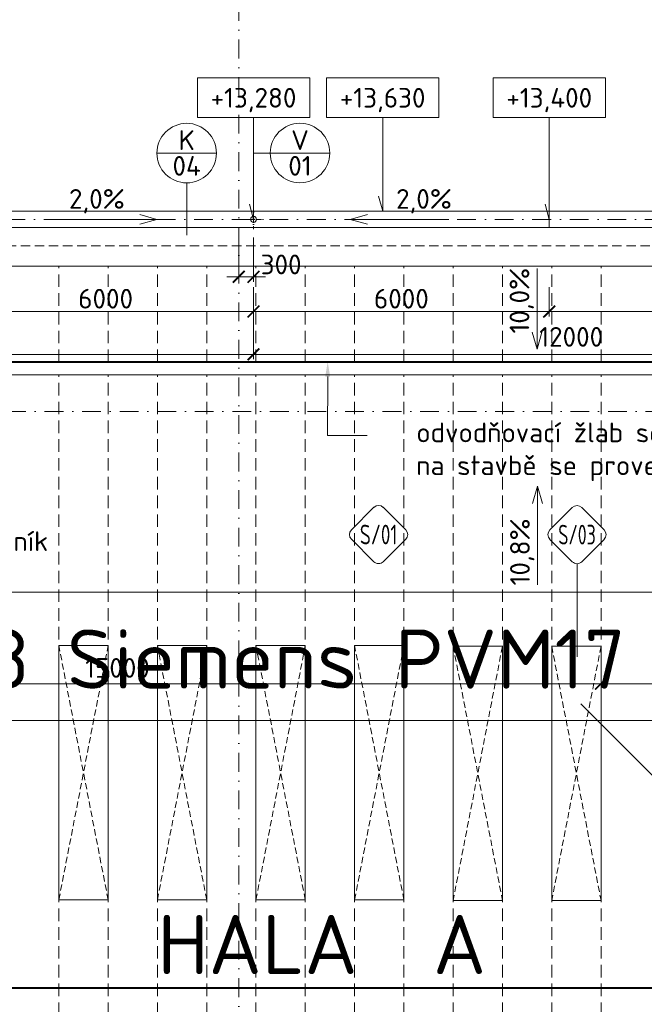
# Model space of a CAD drawing. Header units: millimetres. Extents: x 5450 to 1919026, y -34905 to 130825.
# Tile 75 of 154: x 93343 to 106015, y 41538 to 61523. Entities that reach past the tile are written whole.
import ezdxf
from ezdxf import colors
from ezdxf.entities.mleader import LeaderData, LeaderLine
from ezdxf.enums import TextEntityAlignment as Align
from ezdxf.math import Vec2, Vec3

# ---------------------------------------------------------------- set-up
doc = ezdxf.new("R2010")
doc.units = ezdxf.units.MM
for name, pattern in [('CENTERX2', [101.6, 63.5, -12.7, 12.7, -12.7]), ('DASHDOT', [25.4, 12.7, -6.35, 0, -6.35]), ('ČÁRKOVANÁ', [19.05, 12.7, -6.35])]:
    doc.linetypes.add(name, pattern=pattern)
doc.layers.get('Defpoints').update_dxf_attribs({"color": 8})
for name, color, linetype, lineweight in [('____OK_NWT', 4, 'Continuous', 9), ('___FVE_návrh var.2', 6, 'Continuous', 5), ('A99_N_kce-pohl', 1, 'Continuous', 9), ('A99_N_koty-200', 5, 'Continuous', 5), ('A99_N_koty-vysk', 160, 'Continuous', 5), ('A99_N_txt-popis-200', 240, 'Continuous', 5), ('A99_N_txt-popis-50', 240, 'Continuous', 9), ('A99_N_znaceni 200', 5, 'Continuous', 5), ('A99_S_osy', 1, 'CENTERX2', 5)]:
    doc.layers.add(name, color=color, linetype=linetype, lineweight=lineweight)
doc.styles.add('A99_kota', font='isocpeur.ttf', dxfattribs={"height": 2})
doc.styles.add('A99_popis', font='isocpeur.ttf')
doc.styles.add('ad_popis 100', font='isocpeur.ttf', dxfattribs={"height": 200})
doc.dimstyles.new('A99_kota_200 new', dxfattribs={"dimscale": 200, "dimtxt": 2, "dimasz": 1.2, "dimexe": 0.5, "dimexo": 1.5, "dimgap": 0.3, "dimtad": 1, "dimdec": 0, "dimzin": 3, "dimdsep": 46, "dimtxsty": 'A99_kota', "dimblk": 'ARCHTICK', "dimcen": 2.5, "dimazin": 2, "dimtfac": 0.75, "dimtdec": 0, "dimtmove": 2, "dimatfit": 0, "dimfxl": 4, "dimfxlon": 1, "dimtolj": 1, "dimtzin": 0, "dimlwd": 5, "dimlwe": 5, "dimarcsym": 0})

# ---------------------------------------------------------------- blocks, each defined once
blk = doc.blocks.new('*U20')
at = {"color": 0, "linetype": 'ByBlock'}
for p, q in [((5.7, -4), (5.7, -14.35)), ((5.7, -14.35), (5.286, -12.805))]:
    blk.add_line(p, q, dxfattribs=at)
blk.add_lwpolyline([(0, -4), (11.4, -4), (11.4, 0), (0, 0)], close=True, dxfattribs=at)
at = {"color": 0, "linetype": 'ByBlock', "style": 'A99_kota'}
for tag, p in [('VYSKA', (5.7, -2.241)), ('VYSKA_POPIS1', (5.7, -6.041)), ('VYSKA_POPIS2', (5.9, -9.541)), ('VYSKA_POPIS3', (5.9, -13.041))]:
    blk.add_attdef(tag, text='', height=2, dxfattribs=at).set_placement(p, align=Align.MIDDLE)
blk = doc.blocks.new('*U14')
at = {"color": 0, "linetype": 'ByBlock'}
blk.add_line((-3.02, 0), (3.02, 0), dxfattribs=at)
blk.add_circle((0, 0), 3.02, dxfattribs=at)
at = {"color": 0, "linetype": 'ByBlock', "style": 'A99_popis'}
for tag, p in [('KATEGORIE', (0, 1.31)), ('PRVEK', (0, -1.298))]:
    blk.add_attdef(tag, text='', height=2, dxfattribs=at).set_placement(p, align=Align.MIDDLE_CENTER)
blk = doc.blocks.new('*U25')
at = {"color": 0}
for p, q in [((-0.72, 4.14), (-4.15, 0.71)), ((4.14, 0.71), (0.71, 4.14)), ((-4.15, -0.72), (-0.72, -4.15)), ((0.71, -4.15), (4.14, -0.72))]:
    blk.add_line(p, q, dxfattribs=at)
for centre, start, end in [((0, 3.42), 45, 135), ((-3.43, 0), 135, 225), ((3.42, 0), 315, 45), ((0, -3.43), 225, 315)]:
    blk.add_arc(centre, 1.01, start, end, dxfattribs=at)
at = {"color": 0, "linetype": 'ByBlock', "style": 'A99_popis', "width": 0.953108}
blk.add_attdef('SKLADBA', text='', height=3, rotation=0.0103, dxfattribs=at).set_placement((-2.86, -1.51), (2.86, -1.5), align=Align.FIT)
blk = doc.blocks.new('*U29')
at = {"color": 0}
for p, q in [((-0.72, 4.14), (-4.15, 0.71)), ((4.14, 0.71), (0.71, 4.14)), ((-4.15, -0.72), (-0.72, -4.15)), ((0.71, -4.15), (4.14, -0.72)), ((0, -4.45), (0, -18.59))]:
    blk.add_line(p, q, dxfattribs=at)
for centre, start, end in [((0, 3.42), 45, 135), ((-3.43, 0), 135, 225), ((3.42, 0), 315, 45), ((0, -3.43), 225, 315)]:
    blk.add_arc(centre, 1.01, start, end, dxfattribs=at)
at = {"color": 0, "linetype": 'ByBlock', "style": 'A99_popis', "width": 0.953108}
blk.add_attdef('SKLADBA', text='', height=3, rotation=0.0103, dxfattribs=at).set_placement((-2.86, -1.51), (2.86, -1.5), align=Align.FIT)
blk = doc.blocks.new('*U34')
at = {"color": 0, "linetype": 'ByBlock'}
for p, q in [((5.7, -4), (5.7, -13.525)), ((5.7, -13.525), (5.286, -11.98))]:
    blk.add_line(p, q, dxfattribs=at)
blk.add_lwpolyline([(0, -4), (11.4, -4), (11.4, 0), (0, 0)], close=True, dxfattribs=at)
at = {"color": 0, "linetype": 'ByBlock', "style": 'A99_kota'}
for tag, p in [('VYSKA', (5.7, -2.241)), ('VYSKA_POPIS1', (5.7, -6.041)), ('VYSKA_POPIS2', (5.9, -9.541)), ('VYSKA_POPIS3', (5.9, -13.041))]:
    blk.add_attdef(tag, text='', height=2, dxfattribs=at).set_placement(p, align=Align.MIDDLE)
blk = doc.blocks.new('_ArchTick')
at = {"color": 0, "linetype": 'ByBlock', "const_width": 0.15}
blk.add_lwpolyline([(-0.5, -0.5), (0.5, 0.5)], dxfattribs=at)
blk = doc.blocks.new('*D1497')
at = {"layer": 'A99_N_koty-200', "color": 0, "linetype": 'Continuous', "lineweight": 5, "transparency": 16777216}
for p, q in [((97787, 57105), (97787, 56205)), ((98087, 57105), (98087, 56205)), ((97787, 56305), (97547, 56305)), ((97787, 56305), (98087, 56305)), ((98087, 56305), (98327, 56305))]:
    blk.add_line(p, q, dxfattribs=at)
at = {"layer": 'Defpoints', "color": 0, "linetype": 'Continuous', "lineweight": 18, "transparency": 16777216}
for p in [(97787, 57470), (98087, 57470), (98087, 56305)]:
    blk.add_point(p, dxfattribs=at)
at = {"layer": 'A99_N_koty-200', "color": 0, "linetype": 'Continuous', "lineweight": 5, "transparency": 16777216, "xscale": 240, "yscale": 240, "zscale": 240}
blk.add_blockref('_ArchTick', (97787, 56305), dxfattribs=at)
at = {"layer": 'A99_N_koty-200', "color": 0, "linetype": 'Continuous', "lineweight": 5, "transparency": 16777216, "xscale": 240, "yscale": 240, "zscale": 240, "rotation": 180}
blk.add_blockref('_ArchTick', (98087, 56305), dxfattribs=at)
at = {"layer": 'A99_N_koty-200', "color": 0, "linetype": 'Continuous', "transparency": 16777216, "insert": (98647, 56555), "char_height": 400, "attachment_point": 5, "style": 'A99_kota'}
blk.add_mtext('\\A1;300', dxfattribs=at)
blk = doc.blocks.new('*D1499')
at = {"layer": 'A99_N_koty-200', "color": 0, "linetype": 'Continuous', "lineweight": 5, "transparency": 16777216}
for p, q in [((98087, 55530), (98087, 54630)), ((110087, 55530), (110087, 54630)), ((98087, 54730), (110087, 54730))]:
    blk.add_line(p, q, dxfattribs=at)
at = {"layer": 'Defpoints', "color": 0, "linetype": 'Continuous', "lineweight": 18, "transparency": 16777216}
for p in [(98087, 57470), (110087, 57005), (110087, 54730)]:
    blk.add_point(p, dxfattribs=at)
at = {"layer": 'A99_N_koty-200', "color": 0, "linetype": 'Continuous', "lineweight": 5, "transparency": 16777216, "xscale": 240, "yscale": 240, "zscale": 240, "rotation": 180}
blk.add_blockref('_ArchTick', (98087, 54730), dxfattribs=at)
at = {"layer": 'A99_N_koty-200', "color": 0, "linetype": 'Continuous', "lineweight": 5, "transparency": 16777216, "xscale": 240, "yscale": 240, "zscale": 240}
blk.add_blockref('_ArchTick', (110087, 54730), dxfattribs=at)
at = {"layer": 'A99_N_koty-200', "color": 0, "linetype": 'Continuous', "transparency": 16777216, "insert": (104532, 55085), "char_height": 400, "attachment_point": 5, "style": 'A99_kota'}
blk.add_mtext('\\A1;12000', dxfattribs=at)
blk = doc.blocks.new('*D1501')
at = {"layer": 'A99_N_koty-200', "color": 0, "linetype": 'Continuous', "lineweight": 5, "transparency": 16777216}
for p, q in [((98087, 56095), (98087, 55500)), ((104087, 56095), (104087, 55500)), ((98087, 55600), (104087, 55600))]:
    blk.add_line(p, q, dxfattribs=at)
at = {"layer": 'Defpoints', "color": 0, "linetype": 'Continuous', "lineweight": 18, "transparency": 16777216}
for p in [(98087, 56395), (104087, 56395), (104087, 55600)]:
    blk.add_point(p, dxfattribs=at)
at = {"layer": 'A99_N_koty-200', "color": 0, "linetype": 'Continuous', "lineweight": 5, "transparency": 16777216, "xscale": 240, "yscale": 240, "zscale": 240, "rotation": 180}
blk.add_blockref('_ArchTick', (98087, 55600), dxfattribs=at)
at = {"layer": 'A99_N_koty-200', "color": 0, "linetype": 'Continuous', "lineweight": 5, "transparency": 16777216, "xscale": 240, "yscale": 240, "zscale": 240}
blk.add_blockref('_ArchTick', (104087, 55600), dxfattribs=at)
at = {"layer": 'A99_N_koty-200', "color": 0, "linetype": 'Continuous', "transparency": 16777216, "insert": (101087, 55860), "char_height": 400, "attachment_point": 5, "style": 'A99_kota'}
blk.add_mtext('\\A1;6000', dxfattribs=at)
blk = doc.blocks.new('*D1503')
at = {"layer": 'A99_N_koty-200', "color": 0, "linetype": 'Continuous', "lineweight": 5, "transparency": 16777216}
for p, q in [((104087, 56095), (104087, 55500)), ((110087, 56095), (110087, 55500)), ((110087, 55600), (104087, 55600))]:
    blk.add_line(p, q, dxfattribs=at)
at = {"layer": 'Defpoints', "color": 0, "linetype": 'Continuous', "lineweight": 18, "transparency": 16777216}
for p in [(104087, 56395), (110087, 56395), (104087, 55600)]:
    blk.add_point(p, dxfattribs=at)
at = {"layer": 'A99_N_koty-200', "color": 0, "linetype": 'Continuous', "lineweight": 5, "transparency": 16777216, "xscale": 240, "yscale": 240, "zscale": 240, "rotation": 180}
blk.add_blockref('_ArchTick', (104087, 55600), dxfattribs=at)
at = {"layer": 'A99_N_koty-200', "color": 0, "linetype": 'Continuous', "lineweight": 5, "transparency": 16777216, "xscale": 240, "yscale": 240, "zscale": 240}
blk.add_blockref('_ArchTick', (110087, 55600), dxfattribs=at)
at = {"layer": 'A99_N_koty-200', "color": 0, "linetype": 'Continuous', "transparency": 16777216, "insert": (107087, 55860), "char_height": 400, "attachment_point": 5, "style": 'A99_kota'}
blk.add_mtext('\\A1;6000', dxfattribs=at)
blk = doc.blocks.new('*D1659')
at = {"layer": 'A99_N_koty-200', "color": 0, "linetype": 'Continuous', "lineweight": 5, "transparency": 16777216}
for p, q in [((86087, 55530), (86087, 54630)), ((98087, 55530), (98087, 54630)), ((86087, 54730), (98087, 54730))]:
    blk.add_line(p, q, dxfattribs=at)
at = {"layer": 'Defpoints', "color": 0, "linetype": 'Continuous', "lineweight": 18, "transparency": 16777216}
for p in [(86087, 57005), (98087, 57005), (98087, 54730)]:
    blk.add_point(p, dxfattribs=at)
at = {"layer": 'A99_N_koty-200', "color": 0, "linetype": 'Continuous', "lineweight": 5, "transparency": 16777216, "xscale": 240, "yscale": 240, "zscale": 240, "rotation": 180}
blk.add_blockref('_ArchTick', (86087, 54730), dxfattribs=at)
at = {"layer": 'A99_N_koty-200', "color": 0, "linetype": 'Continuous', "lineweight": 5, "transparency": 16777216, "xscale": 240, "yscale": 240, "zscale": 240}
blk.add_blockref('_ArchTick', (98087, 54730), dxfattribs=at)
at = {"layer": 'A99_N_koty-200', "color": 0, "linetype": 'Continuous', "transparency": 16777216, "insert": (92087, 54990), "char_height": 400, "attachment_point": 5, "style": 'A99_kota'}
blk.add_mtext('\\A1;12000', dxfattribs=at)
blk = doc.blocks.new('*D1663')
at = {"layer": 'A99_N_koty-200', "color": 0, "linetype": 'Continuous', "lineweight": 5, "transparency": 16777216}
for p, q in [((92087, 56095), (92087, 55500)), ((98087, 56095), (98087, 55500)), ((98087, 55600), (92087, 55600))]:
    blk.add_line(p, q, dxfattribs=at)
at = {"layer": 'Defpoints', "color": 0, "linetype": 'Continuous', "lineweight": 18, "transparency": 16777216}
for p in [(92087, 56395), (98087, 56395), (92087, 55600)]:
    blk.add_point(p, dxfattribs=at)
at = {"layer": 'A99_N_koty-200', "color": 0, "linetype": 'Continuous', "lineweight": 5, "transparency": 16777216, "xscale": 240, "yscale": 240, "zscale": 240, "rotation": 180}
blk.add_blockref('_ArchTick', (92087, 55600), dxfattribs=at)
at = {"layer": 'A99_N_koty-200', "color": 0, "linetype": 'Continuous', "lineweight": 5, "transparency": 16777216, "xscale": 240, "yscale": 240, "zscale": 240}
blk.add_blockref('_ArchTick', (98087, 55600), dxfattribs=at)
at = {"layer": 'A99_N_koty-200', "color": 0, "linetype": 'Continuous', "transparency": 16777216, "insert": (95087, 55860), "char_height": 400, "attachment_point": 5, "style": 'A99_kota'}
blk.add_mtext('\\A1;6000', dxfattribs=at)
blk = doc.blocks.new('*D1665')
at = {"layer": 'A99_N_koty-200', "color": 0, "linetype": 'Continuous', "lineweight": 5, "transparency": 16777216}
for p, q in [((98087, 56095), (98087, 55500)), ((104087, 56095), (104087, 55500)), ((98087, 55600), (104087, 55600))]:
    blk.add_line(p, q, dxfattribs=at)
at = {"layer": 'Defpoints', "color": 0, "linetype": 'Continuous', "lineweight": 18, "transparency": 16777216}
for p in [(98087, 56395), (104087, 56395), (104087, 55600)]:
    blk.add_point(p, dxfattribs=at)
at = {"layer": 'A99_N_koty-200', "color": 0, "linetype": 'Continuous', "lineweight": 5, "transparency": 16777216, "xscale": 240, "yscale": 240, "zscale": 240, "rotation": 180}
blk.add_blockref('_ArchTick', (98087, 55600), dxfattribs=at)
at = {"layer": 'A99_N_koty-200', "color": 0, "linetype": 'Continuous', "lineweight": 5, "transparency": 16777216, "xscale": 240, "yscale": 240, "zscale": 240}
blk.add_blockref('_ArchTick', (104087, 55600), dxfattribs=at)
at = {"layer": 'A99_N_koty-200', "color": 0, "linetype": 'Continuous', "transparency": 16777216, "insert": (101087, 55860), "char_height": 400, "attachment_point": 5, "style": 'A99_kota'}
blk.add_mtext('\\A1;6000', dxfattribs=at)
blk = doc.blocks.new('*D1667')
at = {"layer": 'A99_N_koty-200', "color": 0, "linetype": 'Continuous', "lineweight": 5, "transparency": 16777216}
for p, q in [((104087, 56095), (104087, 55500)), ((110087, 56095), (110087, 55500)), ((110087, 55600), (104087, 55600))]:
    blk.add_line(p, q, dxfattribs=at)
at = {"layer": 'Defpoints', "color": 0, "linetype": 'Continuous', "lineweight": 18, "transparency": 16777216}
for p in [(104087, 56395), (110087, 56395), (104087, 55600)]:
    blk.add_point(p, dxfattribs=at)
at = {"layer": 'A99_N_koty-200', "color": 0, "linetype": 'Continuous', "lineweight": 5, "transparency": 16777216, "xscale": 240, "yscale": 240, "zscale": 240, "rotation": 180}
blk.add_blockref('_ArchTick', (104087, 55600), dxfattribs=at)
at = {"layer": 'A99_N_koty-200', "color": 0, "linetype": 'Continuous', "lineweight": 5, "transparency": 16777216, "xscale": 240, "yscale": 240, "zscale": 240}
blk.add_blockref('_ArchTick', (110087, 55600), dxfattribs=at)
at = {"layer": 'A99_N_koty-200', "color": 0, "linetype": 'Continuous', "transparency": 16777216, "insert": (107087, 55860), "char_height": 400, "attachment_point": 5, "style": 'A99_kota'}
blk.add_mtext('\\A1;6000', dxfattribs=at)
blk = doc.blocks.new('*D1627')
at = {"layer": 'A99_N_koty-200', "color": 0, "linetype": 'Continuous', "lineweight": 5, "transparency": 16777216}
for p, q in [((90137, 48045), (90137, 47945)), ((90137, 48045), (105137, 48045)), ((105137, 48045), (105137, 47945))]:
    blk.add_line(p, q, dxfattribs=at)
at = {"layer": 'Defpoints', "color": 0, "linetype": 'Continuous', "lineweight": 18, "transparency": 16777216}
for p in [(90137, 48045), (105137, 48045), (105137, 48045)]:
    blk.add_point(p, dxfattribs=at)
at = {"layer": 'A99_N_koty-200', "color": 0, "linetype": 'Continuous', "lineweight": 5, "transparency": 16777216, "xscale": 240, "yscale": 240, "zscale": 240, "rotation": 180}
blk.add_blockref('_ArchTick', (90137, 48045), dxfattribs=at)
at = {"layer": 'A99_N_koty-200', "color": 0, "linetype": 'Continuous', "lineweight": 5, "transparency": 16777216, "xscale": 240, "yscale": 240, "zscale": 240}
blk.add_blockref('_ArchTick', (105137, 48045), dxfattribs=at)
at = {"layer": 'A99_N_koty-200', "color": 0, "linetype": 'Continuous', "transparency": 16777216, "insert": (95327, 48365), "char_height": 400, "attachment_point": 5, "style": 'A99_kota'}
blk.add_mtext('\\A1;15000', dxfattribs=at)
blk = doc.blocks.new('*D1679')
at = {"layer": 'A99_N_koty-200', "color": 0, "linetype": 'Continuous', "lineweight": 5, "transparency": 16777216}
for p, q in [((105137, 48045), (105137, 48145)), ((105137, 48045), (110197, 48045)), ((110197, 48045), (110197, 48145))]:
    blk.add_line(p, q, dxfattribs=at)
at = {"layer": 'Defpoints', "color": 0, "linetype": 'Continuous', "lineweight": 18, "transparency": 16777216}
for p in [(105137, 48045), (110197, 48045), (110197, 47795)]:
    blk.add_point(p, dxfattribs=at)
at = {"layer": 'A99_N_koty-200', "color": 0, "linetype": 'Continuous', "lineweight": 5, "transparency": 16777216, "xscale": 240, "yscale": 240, "zscale": 240, "rotation": 180}
blk.add_blockref('_ArchTick', (105137, 48045), dxfattribs=at)
at = {"layer": 'A99_N_koty-200', "color": 0, "linetype": 'Continuous', "lineweight": 5, "transparency": 16777216, "xscale": 240, "yscale": 240, "zscale": 240}
blk.add_blockref('_ArchTick', (110197, 48045), dxfattribs=at)
at = {"layer": 'A99_N_koty-200', "color": 0, "linetype": 'Continuous', "transparency": 16777216, "insert": (107667, 48305), "char_height": 400, "attachment_point": 5, "style": 'A99_kota'}
blk.add_mtext('\\A1;5060', dxfattribs=at)
blk = doc.blocks.new('*D1701')
at = {"layer": 'A99_N_koty-200', "color": 0, "linetype": 'Continuous', "lineweight": 5, "transparency": 16777216}
for p, q in [((67137, 49905), (67137, 50005)), ((67137, 49905), (206137, 49905)), ((206137, 49905), (206137, 49805))]:
    blk.add_line(p, q, dxfattribs=at)
at = {"layer": 'Defpoints', "color": 0, "linetype": 'Continuous', "lineweight": 18, "transparency": 16777216}
for p in [(67137, 49790), (206137, 49915), (206137, 49905)]:
    blk.add_point(p, dxfattribs=at)
at = {"layer": 'A99_N_koty-200', "color": 0, "linetype": 'Continuous', "lineweight": 5, "transparency": 16777216, "xscale": 240, "yscale": 240, "zscale": 240, "rotation": 180}
blk.add_blockref('_ArchTick', (67137, 49905), dxfattribs=at)
at = {"layer": 'A99_N_koty-200', "color": 0, "linetype": 'Continuous', "lineweight": 5, "transparency": 16777216, "xscale": 240, "yscale": 240, "zscale": 240}
blk.add_blockref('_ArchTick', (206137, 49905), dxfattribs=at)
at = {"layer": 'A99_N_koty-200', "color": 0, "linetype": 'Continuous', "transparency": 16777216, "insert": (128137, 50340), "char_height": 400, "attachment_point": 5, "style": 'A99_kota'}
blk.add_mtext('\\A1;139 panelů po 1000mm', dxfattribs=at)
blk = doc.blocks.new('*D1719')
at = {"layer": 'A99_N_koty-200', "color": 0, "linetype": 'Continuous', "lineweight": 5, "transparency": 16777216}
for p, q in [((67137, 47298), (67137, 47198)), ((122137, 47298), (67137, 47298)), ((122137, 47298), (122137, 47198))]:
    blk.add_line(p, q, dxfattribs=at)
at = {"layer": 'Defpoints', "color": 0, "linetype": 'Continuous', "lineweight": 18, "transparency": 16777216}
for p in [(67137, 47298), (67137, 47298), (122137, 47298)]:
    blk.add_point(p, dxfattribs=at)
at = {"layer": 'A99_N_koty-200', "color": 0, "linetype": 'Continuous', "lineweight": 5, "transparency": 16777216, "xscale": 240, "yscale": 240, "zscale": 240, "rotation": 180}
blk.add_blockref('_ArchTick', (67137, 47298), dxfattribs=at)
at = {"layer": 'A99_N_koty-200', "color": 0, "linetype": 'Continuous', "lineweight": 5, "transparency": 16777216, "xscale": 240, "yscale": 240, "zscale": 240}
blk.add_blockref('_ArchTick', (122137, 47298), dxfattribs=at)
at = {"layer": 'A99_N_koty-200', "color": 0, "linetype": 'Continuous', "transparency": 16777216, "insert": (88672, 47635), "char_height": 400, "attachment_point": 5, "style": 'A99_kota'}
blk.add_mtext('\\A1;55000', dxfattribs=at)

msp = doc.modelspace()

# ---------------------------------------------------------------- linework, layer by layer
at = {"layer": '____OK_NWT', "color": 7, "linetype": 'Continuous', "lineweight": 35, "ltscale": 0.5}
msp.add_line((110197.3, 42165), (104727.3, 47635), dxfattribs=at)
at = {"layer": '____OK_NWT', "color": 31, "linetype": 'Continuous', "lineweight": 40, "ltscale": 0.5, "true_color": 0xfecc66}
for points in [[(84787.3, 54025), (84787.3, 54580), (109787.3, 54580)], [(84367.3, 41555), (84367.3, 41870), (109787.3, 41870)]]:
    msp.add_lwpolyline(points, dxfattribs=at)
at = {"layer": 'A99_N_kce-pohl', "linetype": 'ČÁRKOVANÁ', "lineweight": 9, "ltscale": 15}
msp.add_line((73647.3, 56930), (218477.3, 56930), dxfattribs=at)
at = {"layer": 'A99_N_kce-pohl', "linetype": 'Continuous', "ltscale": 25}
msp.add_lwpolyline([(218477.3, 57305), (218477.3, 57635), (73787.3, 57635), (73787.3, 57305)], close=True, dxfattribs=at)
at = {"layer": 'A99_N_kce-pohl', "linetype": 'DASHDOT', "lineweight": 5, "ltscale": 5}
for points in [[(98087.3, 57270), (98087.3, 57670)], [(97887.3, 57470), (98287.3, 57470)]]:
    msp.add_lwpolyline(points, dxfattribs=at)
at = {"layer": 'A99_N_kce-pohl', "linetype": 'Continuous', "ltscale": 25}
msp.add_lwpolyline([(104087.3, 57305), (104087.3, 57635)], dxfattribs=at)
msp.add_lwpolyline([(104087.3, 57305), (104087.3, 57635)], dxfattribs=at)
at = {"layer": 'A99_N_kce-pohl', "linetype": 'Continuous', "lineweight": 9, "ltscale": 15}
msp.add_lwpolyline([(206662.8, 56520), (74967.3, 56520)], dxfattribs=at)
at = {"layer": 'A99_N_kce-pohl', "color": 30, "linetype": 'ČÁRKOVANÁ', "lineweight": 5, "ltscale": 20, "true_color": 0xff6e3d}
for points in [[(94137.3, 54575), (94137.3, 56520)], [(95137.3, 54575), (95137.3, 56520)], [(96137.3, 54575), (96137.3, 56520)], [(97137.3, 54575), (97137.3, 56520)], [(98137.3, 54575), (98137.3, 56520)], [(99137.3, 54575), (99137.3, 56520)], [(100137.3, 54575), (100137.3, 56520)], [(101137.3, 54575), (101137.3, 56520)], [(102137.3, 54575), (102137.3, 56520)], [(103137.3, 54575), (103137.3, 56520)], [(104137.3, 54575), (104137.3, 56520)], [(105137.3, 54575), (105137.3, 56520)]]:
    msp.add_lwpolyline(points, dxfattribs=at)
at = {"layer": 'A99_N_kce-pohl', "color": 1, "linetype": 'Continuous', "lineweight": 9, "ltscale": 25}
msp.add_lwpolyline([(206139.8, 54315), (206139.8, 54580), (75137.3, 54580), (75137.3, 54315)], close=True, dxfattribs=at)
at = {"layer": 'A99_N_kce-pohl', "color": 254, "linetype": 'ČÁRKOVANÁ', "lineweight": 5, "ltscale": 20, "true_color": 0xffd9cc}
for points in [[(94137.3, 29130), (94137.3, 29130), (94137.3, 54315)], [(95137.3, 29130), (95137.3, 29130), (95137.3, 54315)], [(96137.3, 29130), (96137.3, 29130), (96137.3, 54315)], [(97137.3, 29130), (97137.3, 29130), (97137.3, 54315)], [(98137.3, 29130), (98137.3, 29130), (98137.3, 54315)], [(99137.3, 29130), (99137.3, 29130), (99137.3, 54315)], [(100137.3, 29130), (100137.3, 29130), (100137.3, 54315)], [(101137.3, 29130), (101137.3, 29130), (101137.3, 54315)], [(102137.3, 29130), (102137.3, 29130), (102137.3, 54315)], [(103137.3, 29130), (103137.3, 29130), (103137.3, 54315)], [(104137.3, 29130), (104137.3, 29130), (104137.3, 54315)], [(105137.3, 29130), (105137.3, 29130), (105137.3, 54315)]]:
    msp.add_lwpolyline(points, dxfattribs=at)
at = {"layer": 'A99_N_kce-pohl', "linetype": 'Continuous', "lineweight": 9}
for points in [[(94137.3, 43657.5), (95137.3, 43657.5), (95137.3, 48817.5), (94137.3, 48817.5)], [(96137.3, 43657.5), (97137.3, 43657.5), (97137.3, 48817.5), (96137.3, 48817.5)], [(98137.3, 43657.5), (99137.3, 43657.5), (99137.3, 48817.5), (98137.3, 48817.5)], [(100137.3, 43657.5), (101137.3, 43657.5), (101137.3, 48817.5), (100137.3, 48817.5)], [(102137.3, 48805), (103137.3, 48805), (103137.3, 43645), (102137.3, 43645)], [(104137.3, 48805), (105137.3, 48805), (105137.3, 43645), (104137.3, 43645)]]:
    msp.add_lwpolyline(points, close=True, dxfattribs=at)
at = {"layer": 'A99_N_kce-pohl', "linetype": 'ČÁRKOVANÁ', "lineweight": 9, "ltscale": 10}
for points in [[(95137.3, 43657.5), (94137.3, 48817.5)], [(94137.3, 43657.5), (95137.3, 48817.5)], [(97137.3, 43657.5), (96137.3, 48817.5)], [(96137.3, 43657.5), (97137.3, 48817.5)], [(99137.3, 43657.5), (98137.3, 48817.5)], [(98137.3, 43657.5), (99137.3, 48817.5)], [(101137.3, 43657.5), (100137.3, 48817.5)], [(100137.3, 43657.5), (101137.3, 48817.5)], [(103137.3, 48805), (102137.3, 43645)], [(102137.3, 48805), (103137.3, 43645)], [(105137.3, 48805), (104137.3, 43645)], [(104137.3, 48805), (105137.3, 43645)]]:
    msp.add_lwpolyline(points, dxfattribs=at)
at = {"layer": 'A99_N_kce-pohl', "color": 1, "linetype": 'Continuous', "lineweight": 9, "ltscale": 25}
msp.add_lwpolyline([(206662.8, 41870), (67137.3, 41870)], dxfattribs=at)
at = {"layer": 'A99_N_kce-pohl', "linetype": 'Continuous'}
msp.add_circle((98087.3, 57470), 60, dxfattribs=at)
at = {"layer": 'A99_N_koty-vysk'}
for points in [[(96127.3, 57470), (95777.3, 57570)], [(100047.3, 57470), (100397.3, 57570)], [(100047.3, 57470), (100397.3, 57570)], [(96127.3, 57470), (94127.3, 57470)], [(96127.3, 57470), (95777.3, 57370)], [(100047.3, 57470), (102047.3, 57470)], [(100047.3, 57470), (100397.3, 57370)], [(100047.3, 57470), (102047.3, 57470)], [(100047.3, 57470), (100397.3, 57370)], [(103839.8, 54832.5), (103839.8, 56475)], [(103839.8, 54832.5), (103739.8, 55182.5)], [(103839.8, 54832.5), (103939.8, 55182.5)], [(103849.8, 52053), (103749.8, 51703)], [(103849.8, 52053), (103849.8, 50053)], [(103849.8, 52053), (103949.8, 51703)]]:
    msp.add_lwpolyline(points, dxfattribs=at)
at = {"layer": 'A99_N_znaceni 200'}
for points in [[(98425.8, 58816.5), (98087.3, 58816.5)], [(96730.7, 58211.4), (96730.7, 57150.3)]]:
    msp.add_lwpolyline(points, dxfattribs=at)
at = {"layer": 'A99_S_osy', "linetype": 'DASHDOT', "lineweight": 5, "ltscale": 30}
for points in [[(97787.3, 130470), (97787.3, 27060)], [(245112.3, 57470), (72162.3, 57470)], [(220737.3, 53570), (65127.3, 53570)]]:
    msp.add_lwpolyline(points, dxfattribs=at)

# ---------------------------------------------------------------- block references
at = {"layer": 'A99_N_koty-vysk', "xscale": 200, "yscale": 200, "zscale": 200}
for name, p, values in [('*U20', (96947.3, 60340), {'VYSKA': '+13,280'}), ('*U34', (99567.3, 60340), {'VYSKA': '+13,630'}), ('*U20', (102947.3, 60340), {'VYSKA': '+13,400'}), ('*U20', (102947.3, 60340), {'VYSKA': '+13,400'})]:
    msp.add_blockref(name, p, dxfattribs=at).add_auto_attribs(values)
at = {"layer": 'A99_N_znaceni 200', "xscale": 200, "yscale": 200, "zscale": 200}
for p, values in [((96730.7, 58815.3), {'KATEGORIE': 'K', 'PRVEK': '04'}), ((99029.8, 58816.5), {'KATEGORIE': 'V', 'PRVEK': '01'})]:
    msp.add_blockref('*U14', p, dxfattribs=at).add_auto_attribs(values)
at = {"layer": 'A99_N_znaceni 200', "lineweight": 5}
ref = msp.add_blockref('*U25', (100625, 51073.4), dxfattribs=dict(at, xscale=133.3, yscale=133.3, zscale=133.3))
ref.add_attrib('SKLADBA', 'S/01', dxfattribs={"layer": '0', "color": 0, "linetype": 'ByBlock', "height": 399.9, "rotation": 0.01026, "style": 'A99_popis', "width": 0.706006}).set_placement((100243.4, 50872.7), (101005.6, 50872.8), align=Align.FIT)
ref = msp.add_blockref('*U29', (104650.4, 51071.2), dxfattribs=dict(at, xscale=133.3, yscale=133.3, zscale=133.3))
ref.add_attrib('SKLADBA', 'S/03', dxfattribs={"layer": '0', "color": 0, "linetype": 'ByBlock', "height": 399.9, "rotation": 0.01026, "style": 'A99_popis', "width": 0.657316}).set_placement((104268.7, 50870.5), (105031, 50870.6), align=Align.FIT)

# ---------------------------------------------------------------- texts
at = {"layer": 'A99_N_koty-vysk', "char_height": 400, "style": 'ad_popis 100'}
for insert, attachment_point in [((95474.3, 58085), 3), ((100979.8, 58085), 1)]:
    msp.add_mtext_dynamic_manual_height_columns('2,0%', width=673.852, gutter_width=2000, heights=[0], dxfattribs=dict(at, insert=insert, attachment_point=attachment_point))
at = {"layer": 'A99_N_koty-vysk', "char_height": 400, "rotation": 90, "style": 'ad_popis 100'}
for s, insert, attachment_point in [('10,0%', (103282.5, 55152.5), 1), ('10,8%', (103292.5, 51400), 3)]:
    msp.add_mtext_dynamic_manual_height_columns(s, width=673.852, gutter_width=2000, heights=[0], dxfattribs=dict(at, insert=insert, attachment_point=attachment_point))
at = {"layer": 'A99_N_txt-popis-200', "color": 7, "lineweight": 9, "ltscale": 5, "style": 'ad_popis 100'}
msp.add_text('3 Siemens PVM17 ', height=1200, dxfattribs=at).set_placement((92693.5, 47944.9))
at = {"layer": 'A99_N_txt-popis-200', "lineweight": 9, "ltscale": 5, "style": 'ad_popis 100'}
msp.add_text('HALA  A', height=1200, dxfattribs=at).set_placement((96137.3, 42152.5))

# ---------------------------------------------------------------- dimensions: what is measured, and where the dimension line sits
at = {"layer": 'A99_N_koty-200', "linetype": 'Continuous'}
for base, p1, p2, override, picture, middle in [((98087.3, 56305), (97787.3, 57470), (98087.3, 57470), {"dimscale": 0, "dimtix": 1, "dimtofl": 1, "dimtmove": 2, "dimatfit": 0}, '*D1497', (98647.3, 56555)), ((110087.3, 54730), (98087.3, 57470), (110087.3, 57005), {"dimscale": 0, "dimtix": 1, "dimtofl": 1, "dimtmove": 2, "dimatfit": 0}, '*D1499', (104532.3, 55085)), ((105137.3, 48045), (90137.3, 48045), (105137.3, 48045), {"dimscale": 0, "dimtix": 0, "dimtofl": 1, "dimtmove": 2, "dimatfit": 0}, '*D1627', (95327.3, 48365)), ((67137.3, 47297.5), (122137.3, 47297.5), (67137.3, 47297.5), {"dimscale": 0, "dimtix": 0, "dimtofl": 1, "dimtmove": 2, "dimatfit": 0}, '*D1719', (88672.3, 47635))]:
    dim = msp.add_linear_dim(base=base, p1=p1, p2=p2, dimstyle='A99_kota_200 new', override=override, dxfattribs=at)
    dim.commit()
    dim.dimension.update_dxf_attribs({"geometry": picture, "text_midpoint": middle, "dimtype": 160})
for base, p1, p2, override, picture, middle in [((98087.3, 54730), (86087.3, 57005), (98087.3, 57005), {"dimscale": 0, "dimtix": 1, "dimtofl": 1, "dimtmove": 2, "dimatfit": 0}, '*D1659', (92087.3, 54990)), ((104087.3, 55600), (98087.3, 56395), (104087.3, 56395), {"dimscale": 0, "dimtix": 1, "dimtofl": 1, "dimtmove": 2, "dimatfit": 0}, '*D1501', (101087.3, 55860)), ((104087.3, 55600), (98087.3, 56395), (104087.3, 56395), {"dimscale": 0, "dimtix": 1, "dimtofl": 1, "dimtmove": 2, "dimatfit": 0}, '*D1665', (101087.3, 55860)), ((110197.3, 48045), (105137.3, 48045), (110197.3, 47795), {"dimscale": 0, "dimtix": 0, "dimtofl": 1, "dimtmove": 2, "dimatfit": 0}, '*D1679', (107667.3, 48305))]:
    dim = msp.add_linear_dim(base=base, p1=p1, p2=p2, dimstyle='A99_kota_200 new', override=override, dxfattribs=at)
    dim.commit()
    dim.dimension.update_dxf_attribs({"geometry": picture, "text_midpoint": middle})
for base, p1, p2, picture, middle in [((92087.3, 55600), (98087.3, 56395), (92087.3, 56395), '*D1663', (95087.3, 55860)), ((104087.3, 55600), (110087.3, 56395), (104087.3, 56395), '*D1503', (107087.3, 55860)), ((104087.3, 55600), (110087.3, 56395), (104087.3, 56395), '*D1667', (107087.3, 55860))]:
    dim = msp.add_linear_dim(base=base, p1=p1, p2=p2, angle=180, dimstyle='A99_kota_200 new', override={"dimscale": 0, "dimtix": 1, "dimtofl": 1, "dimtmove": 2, "dimatfit": 0}, dxfattribs=at)
    dim.commit()
    dim.dimension.update_dxf_attribs({"geometry": picture, "text_midpoint": middle})
dim = msp.add_linear_dim(base=(206137.3, 49905), p1=(67137.3, 49790), p2=(206137.3, 49915), text='139 panelů po 1000mm', dimstyle='A99_kota_200 new', override={"dimscale": 0, "dimtix": 0, "dimtofl": 1, "dimtmove": 2, "dimatfit": 0}, dxfattribs=at)
dim.commit()
dim.dimension.update_dxf_attribs({"geometry": '*D1701', "text_midpoint": (128137.3, 50340), "dimtype": 160})

# ---------------------------------------------------------------- leaders
at = {"layer": 'A99_N_txt-popis-50', "lineweight": 9}
ml = msp.add_multileader_mtext('Standard', dxfattribs=at)
ml.set_content('\\A1;{\\C256;odvodňovací žlab se nemění,\\Pna stavbě se provede kontrola}', color=1, style='A99_popis')
ml.set_leader_properties(color=256, linetype='ByLayer', lineweight=-1)
ml.build(insert=Vec2(0, 0))
ml.multileader.update_dxf_attribs({"dogleg_length": 200, "arrow_head_size": 300, "scale": 200})
ctx = ml.context
ctx.base_point, ctx.scale, ctx.char_height, ctx.arrow_head_size, ctx.landing_gap_size, ctx.plane_origin = Vec3(100389.8, 53085), 200, 400, 300, 1000, Vec3(99837.3, 45659.2)
notes = []
notes.append((ctx, [(0, (1, 1, 0), (99589.8, 53085), (1, 0), 800, [(0, [(99592.3, 54580)], 0, [])])]))
ctx.mtext.insert, ctx.mtext.width, ctx.mtext.defined_height, ctx.mtext.flow_direction = Vec3(101389.8, 53345), 7914.793, 1247.5, 5
ml = msp.add_multileader_mtext('Standard', dxfattribs=at)
ml.set_content('\\A1;{\\fISOCPEUR|b1|i0|c238|p34;\\C256;ocelový nosník}', color=1, style='A99_popis')
ml.set_leader_properties(color=256, linetype='ByLayer', lineweight=-1)
ml.build(insert=Vec2(0, 0))
ml.multileader.update_dxf_attribs({"dogleg_length": 200, "arrow_head_size": 300, "scale": 200})
ctx = ml.context
ctx.base_point, ctx.scale, ctx.char_height, ctx.arrow_head_size, ctx.landing_gap_size, ctx.plane_origin = Vec3(89304.8, 50880), 200, 400, 300, 1000, Vec3(88752.3, 44301.7)
notes.append((ctx, [(0, (1, 1, 0), (88504.8, 50880), (1, 0), 800, [(0, [(88507.3, 48952.5)], 0, [])])]))
ctx.mtext.insert, ctx.mtext.width, ctx.mtext.defined_height, ctx.mtext.flow_direction = Vec3(90304.8, 51138.2), 3664.376, 670, 5
for ctx, leaders in notes:
    for number, flags, end, landing, length, lines in leaders:
        leader = LeaderData()
        leader.index, (leader.has_last_leader_line, leader.has_dogleg_vector, leader.attachment_direction) = number, flags
        leader.last_leader_point, leader.dogleg_vector, leader.dogleg_length = Vec3(end), Vec3(landing), length
        for number, points, colour, breaks in lines:
            line = LeaderLine()
            line.index, line.vertices, line.color, line.breaks = number, Vec3.list(points), colors.encode_raw_color(colour), breaks
            leader.lines.append(line)
        ctx.leaders.append(leader)

# ---------------------------------------------------------------- next in the draw order: texts
at = {"layer": '___FVE_návrh var.2', "linetype": 'Continuous', "lineweight": 5, "ltscale": 2, "insert": (83502.3, 56062.5), "char_height": 300, "width": 1266.696, "attachment_point": 1, "style": 'A99_kota', "bg_fill": 3, "box_fill_scale": 1, "bg_fill_color": 256, "bg_fill_transparency": 0}
msp.add_mtext('\\pi214.75997;{\\fArial Narrow|b0|i0|c238|p34;SDR1 \\P\\pi91.26065;PVM17}', dxfattribs=at)

# ---------------------------------------------------------------- next in the draw order: texts
at = {"layer": '___FVE_návrh var.2', "linetype": 'Continuous', "lineweight": 5, "ltscale": 2, "insert": (85677.3, 56045), "char_height": 300, "width": 1266.696, "attachment_point": 1, "style": 'A99_kota', "bg_fill": 3, "box_fill_scale": 1, "bg_fill_color": 256, "bg_fill_transparency": 0}
msp.add_mtext('\\pi192.0451;{\\fArial Narrow|b0|i0|c238|p34;SDR2 \\P\\pi91.26065;PVM17}', dxfattribs=at)

doc.saveas('drawing.dxf')
